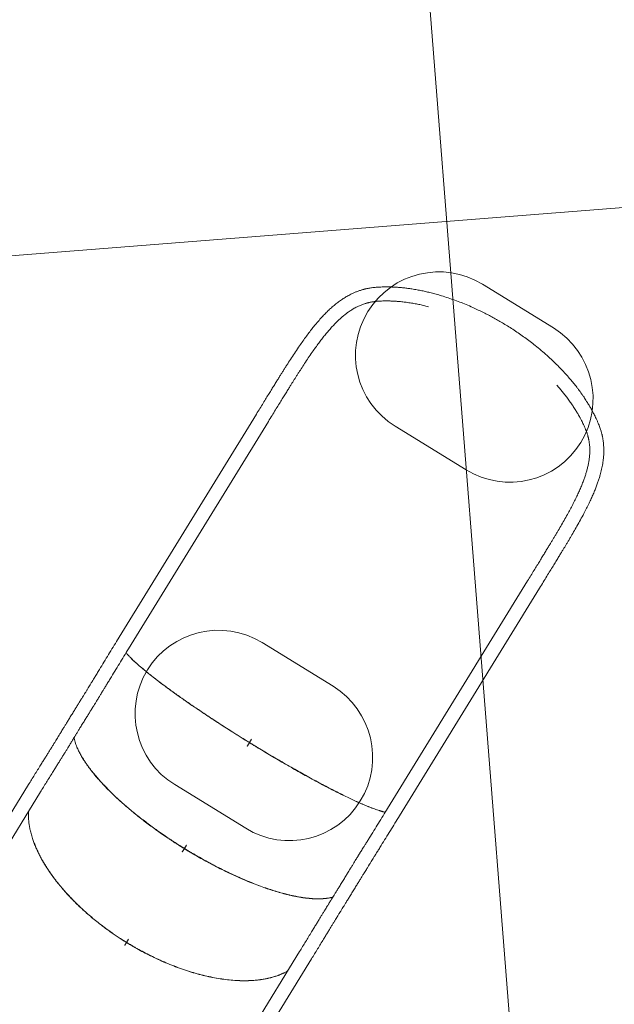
# Model space of a CAD drawing. Extents: x 5459245 to 5462690, y 5971016 to 5972523.
# Tile 77 of 198: x 5462444.49 to 5462445.92, y 5972218.79 to 5972221.14. Entities that reach past the tile are written whole.
import ezdxf

# ---------------------------------------------------------------- set-up
doc = ezdxf.new("R2010")
doc.units = 0
doc.layers.add('A_MAŁA ARCHITEKTURA', color=195, linetype='CONTINUOUS', lineweight=9)
doc.layers.add('ADT CCTV', color=102, linetype='CONTINUOUS')

# ---------------------------------------------------------------- blocks, each defined once
blk = doc.blocks.new('MEGA')
at = {"layer": 'A_MAŁA ARCHITEKTURA'}
for p, q in [((5462449.6057, 5972219.7169), (5462449.0592, 5972219.7169)), ((5462450.6463, 5972219.7169), (5462450.0075, 5972219.7169)), ((5462449.0592, 5972219.6833), (5462449.6057, 5972219.6833)), ((5462450.0075, 5972219.6833), (5462450.6463, 5972219.6833)), ((5462449.7891, 5972219.419), (5462449.7891, 5972219.2197)), ((5462450.1877, 5972219.2197), (5462450.1877, 5972219.419)), ((5462450.7954, 5972219.419), (5462450.7954, 5972219.2197)), ((5462451.194, 5972219.2197), (5462451.194, 5972219.419)), ((5462449.3996, 5972219.3195), (5462449.399, 5972219.3195)), ((5462449.3996, 5972219.3193), (5462449.399, 5972219.3193)), ((5462449.3996, 5972219.3195), (5462449.4073, 5972219.3195)), ((5462449.3996, 5972219.3193), (5462449.4073, 5972219.3193)), ((5462449.416, 5972219.3195), (5462449.4073, 5972219.3195)), ((5462449.416, 5972219.3193), (5462449.4073, 5972219.3193)), ((5462449.6625, 5972219.3195), (5462449.6618, 5972219.3195)), ((5462449.6625, 5972219.3193), (5462449.6618, 5972219.3193)), ((5462449.6625, 5972219.3195), (5462449.6712, 5972219.3195)), ((5462449.6625, 5972219.3193), (5462449.6712, 5972219.3193)), ((5462449.6805, 5972219.3195), (5462449.6712, 5972219.3195)), ((5462449.6805, 5972219.3193), (5462449.6712, 5972219.3193)), ((5462449.959, 5972219.3195), (5462449.9586, 5972219.3195)), ((5462449.959, 5972219.3193), (5462449.9586, 5972219.3193)), ((5462449.959, 5972219.3195), (5462449.9685, 5972219.3195)), ((5462449.959, 5972219.3193), (5462449.9685, 5972219.3193)), ((5462449.9781, 5972219.3195), (5462449.9685, 5972219.3195)), ((5462449.9781, 5972219.3193), (5462449.9685, 5972219.3193)), ((5462449.9728, 5972219.3193), (5462449.9728, 5972219.3195)), ((5462449.6057, 5972218.9555), (5462449.0592, 5972218.9555)), ((5462450.6463, 5972218.9555), (5462450.0075, 5972218.9555)), ((5462449.0592, 5972218.9219), (5462449.6057, 5972218.9219)), ((5462450.0075, 5972218.9219), (5462450.6463, 5972218.9219))]:
    blk.add_line(p, q, dxfattribs=at)
at = {"layer": 'A_MAŁA ARCHITEKTURA', "flags": 128}
for points in [[(5462449.4151, 5972219.3193), (5462449.4151, 5972219.3193), (5462449.4151, 5972219.3193), (5462449.4151, 5972219.3194), (5462449.4151, 5972219.3194), (5462449.4151, 5972219.3194), (5462449.4151, 5972219.3194), (5462449.4151, 5972219.3195), (5462449.4151, 5972219.3195)], [(5462449.416, 5972219.3193), (5462449.416, 5972219.3193), (5462449.416, 5972219.3193), (5462449.416, 5972219.3194), (5462449.416, 5972219.3194), (5462449.416, 5972219.3194), (5462449.416, 5972219.3194), (5462449.416, 5972219.3195), (5462449.416, 5972219.3195)], [(5462449.6802, 5972219.3193), (5462449.6802, 5972219.3193), (5462449.6802, 5972219.3193), (5462449.6802, 5972219.3194), (5462449.6802, 5972219.3194), (5462449.6802, 5972219.3194), (5462449.6802, 5972219.3194), (5462449.6802, 5972219.3195), (5462449.6802, 5972219.3195)], [(5462449.6805, 5972219.3193), (5462449.6805, 5972219.3193), (5462449.6805, 5972219.3193), (5462449.6805, 5972219.3194), (5462449.6805, 5972219.3194), (5462449.6805, 5972219.3194), (5462449.6805, 5972219.3194), (5462449.6805, 5972219.3195), (5462449.6805, 5972219.3195)], [(5462449.9729, 5972219.3195), (5462449.9729, 5972219.3194), (5462449.9729, 5972219.3193)], [(5462449.9781, 5972219.3195), (5462449.9781, 5972219.3195), (5462449.9781, 5972219.3194), (5462449.9781, 5972219.3194), (5462449.9781, 5972219.3194), (5462449.9781, 5972219.3194), (5462449.9781, 5972219.3193), (5462449.9781, 5972219.3193), (5462449.9781, 5972219.3193)], [(5462449.9781, 5972219.3195), (5462449.9781, 5972219.3195), (5462449.9781, 5972219.3194), (5462449.9781, 5972219.3194), (5462449.9781, 5972219.3194), (5462449.9781, 5972219.3194), (5462449.9781, 5972219.3193), (5462449.9781, 5972219.3193), (5462449.9781, 5972219.3193)]]:
    blk.add_lwpolyline(points, dxfattribs=at)
at = {"layer": 'A_MAŁA ARCHITEKTURA'}
for centre, start, end in [((5462449.9884, 5972219.419), 0, 180), ((5462450.9947, 5972219.419), 0, 180), ((5462449.9884, 5972219.2197), 180, 0), ((5462450.9947, 5972219.2197), 180, 0)]:
    blk.add_arc(centre, 0.1993, start, end, dxfattribs=at)
for points, knots in [([(5462449.6608, 5972219.7167), (5462449.6516, 5972219.7167), (5462449.6333, 5972219.7168), (5462449.6149, 5972219.7169), (5462449.6057, 5972219.7169)], [0, 0, 0, 0, 0.500609, 1, 1, 1, 1]), ([(5462449.7879, 5972219.7166), (5462449.7849, 5972219.7166), (5462449.7792, 5972219.7166), (5462449.7712, 5972219.7165), (5462449.7641, 5972219.7165), (5462449.758, 5972219.7165), (5462449.7529, 5972219.7165), (5462449.7487, 5972219.7164), (5462449.7454, 5972219.7164), (5462449.7429, 5972219.7164), (5462449.7406, 5972219.7164), (5462449.738, 5972219.7164), (5462449.7343, 5972219.7164), (5462449.7292, 5972219.7164), (5462449.7226, 5972219.7164), (5462449.7148, 5972219.7164), (5462449.7066, 5972219.7164), (5462449.6982, 5972219.7165), (5462449.6897, 5972219.7165), (5462449.6805, 5972219.7166), (5462449.6708, 5972219.7166), (5462449.6642, 5972219.7167), (5462449.6608, 5972219.7167)], [0, 0, 0, 0, 0.06628, 0.125659, 0.17819, 0.223912, 0.262857, 0.295047, 0.319224, 0.337418, 0.35264, 0.372193, 0.396402, 0.438787, 0.490556, 0.551716, 0.622292, 0.685557, 0.754901, 0.830376, 0.912049, 1, 1, 1, 1]), ([(5462449.9238, 5972219.7166), (5462449.92, 5972219.7166), (5462449.9129, 5972219.7166), (5462449.9029, 5972219.7165), (5462449.8942, 5972219.7165), (5462449.8868, 5972219.7165), (5462449.8808, 5972219.7165), (5462449.8761, 5972219.7164), (5462449.8725, 5972219.7164), (5462449.8693, 5972219.7164), (5462449.8654, 5972219.7164), (5462449.8602, 5972219.7164), (5462449.8536, 5972219.7164), (5462449.8456, 5972219.7164), (5462449.8371, 5972219.7164), (5462449.8282, 5972219.7164), (5462449.8191, 5972219.7165), (5462449.8093, 5972219.7165), (5462449.7986, 5972219.7165), (5462449.7913, 5972219.7166), (5462449.7875, 5972219.7166)], [0, 0, 0, 0, 0.08164, 0.153848, 0.216632, 0.269982, 0.313822, 0.347624, 0.372283, 0.391757, 0.41797, 0.456904, 0.505528, 0.563812, 0.631742, 0.693021, 0.760463, 0.834087, 0.91392, 1, 1, 1, 1]), ([(5462450.0075, 5972219.7169), (5462449.9936, 5972219.7169), (5462449.9657, 5972219.7168), (5462449.9378, 5972219.7167), (5462449.9238, 5972219.7166)], [0, 0, 0, 0, 0.499545, 1, 1, 1, 1]), ([(5462451.0548, 5972219.6315), (5462451.0536, 5972219.6331), (5462451.0514, 5972219.6361), (5462451.0481, 5972219.6403), (5462451.0451, 5972219.6438), (5462451.0424, 5972219.6467), (5462451.0402, 5972219.6491), (5462451.0383, 5972219.651), (5462451.037, 5972219.6523), (5462451.0359, 5972219.6533), (5462451.0351, 5972219.6542), (5462451.0342, 5972219.655), (5462451.0328, 5972219.6563), (5462451.0309, 5972219.658), (5462451.0283, 5972219.6603), (5462451.0246, 5972219.6634), (5462451.0198, 5972219.6671), (5462451.0143, 5972219.671), (5462451.009, 5972219.6745), (5462451.0039, 5972219.6775), (5462450.9992, 5972219.6801), (5462450.9947, 5972219.6825), (5462450.9902, 5972219.6847), (5462450.9839, 5972219.6876), (5462450.9754, 5972219.6911), (5462450.9649, 5972219.6949), (5462450.9542, 5972219.6982), (5462450.9432, 5972219.7012), (5462450.9315, 5972219.7038), (5462450.9188, 5972219.7063), (5462450.906, 5972219.7084), (5462450.8932, 5972219.7101), (5462450.8806, 5972219.7115), (5462450.8673, 5972219.7127), (5462450.8535, 5972219.7137), (5462450.8382, 5972219.7146), (5462450.8219, 5972219.7153), (5462450.8048, 5972219.7158), (5462450.7907, 5972219.7162), (5462450.7796, 5972219.7164), (5462450.7713, 5972219.7165), (5462450.7633, 5972219.7166), (5462450.7553, 5972219.7166), (5462450.7467, 5972219.7167), (5462450.7372, 5972219.7168), (5462450.7268, 5972219.7168), (5462450.7156, 5972219.7168), (5462450.7037, 5972219.7169), (5462450.6908, 5972219.7169), (5462450.6769, 5972219.7169), (5462450.6619, 5972219.7169), (5462450.6516, 5972219.7169), (5462450.6463, 5972219.7169)], [0, 0, 0, 0, 0.016296, 0.030792, 0.043481, 0.054357, 0.063412, 0.070791, 0.076244, 0.079764, 0.0826, 0.086089, 0.090235, 0.09808, 0.107559, 0.118681, 0.139056, 0.15781, 0.174863, 0.191292, 0.206095, 0.219335, 0.232434, 0.246735, 0.276177, 0.305902, 0.334852, 0.363097, 0.392605, 0.424288, 0.458022, 0.485909, 0.515081, 0.545561, 0.577083, 0.607731, 0.646048, 0.68235, 0.716556, 0.734237, 0.751225, 0.767527, 0.783205, 0.800171, 0.819416, 0.840932, 0.862646, 0.886264, 0.911791, 0.939241, 0.968633, 1, 1, 1, 1]), ([(5462449.407, 5972219.3195), (5462449.407, 5972219.3216), (5462449.407, 5972219.3255), (5462449.4071, 5972219.3313), (5462449.4072, 5972219.337), (5462449.4074, 5972219.3428), (5462449.4076, 5972219.3486), (5462449.4079, 5972219.3545), (5462449.4082, 5972219.3603), (5462449.4088, 5972219.3702), (5462449.4099, 5972219.3842), (5462449.4117, 5972219.4015), (5462449.4138, 5972219.418), (5462449.4162, 5972219.4337), (5462449.419, 5972219.4493), (5462449.4222, 5972219.4646), (5462449.4256, 5972219.4797), (5462449.4295, 5972219.4946), (5462449.4337, 5972219.5092), (5462449.4383, 5972219.5235), (5462449.4426, 5972219.5357), (5462449.4465, 5972219.546), (5462449.45, 5972219.5546), (5462449.4536, 5972219.563), (5462449.4574, 5972219.5713), (5462449.4613, 5972219.5795), (5462449.4656, 5972219.588), (5462449.4704, 5972219.5969), (5462449.4758, 5972219.606), (5462449.4813, 5972219.6148), (5462449.4872, 5972219.6234), (5462449.4931, 5972219.6315), (5462449.4998, 5972219.6399), (5462449.5072, 5972219.6484), (5462449.5135, 5972219.6549), (5462449.5179, 5972219.6591), (5462449.5202, 5972219.6612), (5462449.5226, 5972219.6633), (5462449.525, 5972219.6654), (5462449.5274, 5972219.6674), (5462449.5305, 5972219.6699), (5462449.5345, 5972219.6729), (5462449.5393, 5972219.6763), (5462449.5443, 5972219.6795), (5462449.5481, 5972219.6819), (5462449.5503, 5972219.683), (5462449.5508, 5972219.6833)], [0, 0, 0, 0, 0.012934, 0.023908, 0.035823, 0.047731, 0.059663, 0.071599, 0.083519, 0.095436, 0.132938, 0.170313, 0.203621, 0.237072, 0.270667, 0.304408, 0.338037, 0.371933, 0.406098, 0.440531, 0.474435, 0.496385, 0.518514, 0.540821, 0.563307, 0.585972, 0.608816, 0.636297, 0.664204, 0.692539, 0.721302, 0.750493, 0.778296, 0.814612, 0.852066, 0.862064, 0.872141, 0.882295, 0.892528, 0.902839, 0.913228, 0.932555, 0.952528, 0.973146, 0.994409, 1, 1, 1, 1]), ([(5462449.4073, 5972219.3195), (5462449.4073, 5972219.3216), (5462449.4073, 5972219.3255), (5462449.4074, 5972219.3313), (5462449.4075, 5972219.337), (5462449.4077, 5972219.3428), (5462449.4079, 5972219.3486), (5462449.4082, 5972219.3545), (5462449.4085, 5972219.3603), (5462449.4091, 5972219.3702), (5462449.4102, 5972219.3842), (5462449.412, 5972219.4015), (5462449.4141, 5972219.418), (5462449.4165, 5972219.4337), (5462449.4193, 5972219.4493), (5462449.4224, 5972219.4646), (5462449.4259, 5972219.4797), (5462449.4298, 5972219.4946), (5462449.434, 5972219.5092), (5462449.4385, 5972219.5235), (5462449.4428, 5972219.5357), (5462449.4467, 5972219.546), (5462449.4502, 5972219.5546), (5462449.4538, 5972219.563), (5462449.4576, 5972219.5713), (5462449.4615, 5972219.5795), (5462449.4658, 5972219.588), (5462449.4706, 5972219.5969), (5462449.476, 5972219.606), (5462449.4815, 5972219.6148), (5462449.4874, 5972219.6234), (5462449.4933, 5972219.6315), (5462449.4999, 5972219.6399), (5462449.5074, 5972219.6484), (5462449.5136, 5972219.6549), (5462449.518, 5972219.6591), (5462449.5203, 5972219.6612), (5462449.5227, 5972219.6633), (5462449.5251, 5972219.6654), (5462449.5275, 5972219.6674), (5462449.5306, 5972219.6699), (5462449.5346, 5972219.6729), (5462449.5394, 5972219.6763), (5462449.5443, 5972219.6795), (5462449.5482, 5972219.6819), (5462449.5504, 5972219.683), (5462449.5509, 5972219.6833)], [0, 0, 0, 0, 0.0129341, 0.023908, 0.0358229, 0.0477309, 0.0596635, 0.0715989, 0.0835193, 0.0954359, 0.1329376, 0.1703134, 0.2036207, 0.2370719, 0.2706674, 0.3044078, 0.3380366, 0.3719332, 0.4060978, 0.4405309, 0.4744347, 0.4963849, 0.5185136, 0.5408211, 0.5633073, 0.5859724, 0.6088165, 0.6362966, 0.6642042, 0.6925394, 0.7213022, 0.7504929, 0.7782964, 0.8146119, 0.8520657, 0.8620641, 0.8721407, 0.8822953, 0.8925281, 0.902839, 0.9132281, 0.9325553, 0.9525279, 0.9731458, 0.9944091, 1, 1, 1, 1]), ([(5462449.6057, 5972219.6833), (5462449.6149, 5972219.6833), (5462449.6332, 5972219.6833), (5462449.6514, 5972219.6832), (5462449.6606, 5972219.6831)], [0, 0, 0, 0, 0.499391, 1, 1, 1, 1]), ([(5462449.6606, 5972219.6831), (5462449.664, 5972219.6831), (5462449.6706, 5972219.683), (5462449.6804, 5972219.683), (5462449.6895, 5972219.6829), (5462449.6981, 5972219.6829), (5462449.7065, 5972219.6829), (5462449.7147, 5972219.6828), (5462449.7225, 5972219.6828), (5462449.7292, 5972219.6828), (5462449.7344, 5972219.6828), (5462449.7382, 5972219.6828), (5462449.7409, 5972219.6828), (5462449.7434, 5972219.6828), (5462449.7462, 5972219.6829), (5462449.7498, 5972219.6829), (5462449.7543, 5972219.6829), (5462449.7594, 5972219.6829), (5462449.7654, 5972219.6829), (5462449.7722, 5972219.6829), (5462449.7797, 5972219.683), (5462449.785, 5972219.683), (5462449.7877, 5972219.683)], [0, 0, 0, 0, 0.088013, 0.169815, 0.245471, 0.31502, 0.378489, 0.449311, 0.5107, 0.562662, 0.605198, 0.630812, 0.651169, 0.667256, 0.687973, 0.715442, 0.749674, 0.788152, 0.832663, 0.883227, 0.93987, 1, 1, 1, 1]), ([(5462449.6706, 5972219.3195), (5462449.6706, 5972219.3218), (5462449.6706, 5972219.3261), (5462449.6707, 5972219.3327), (5462449.6708, 5972219.3391), (5462449.6709, 5972219.3456), (5462449.6711, 5972219.3521), (5462449.6713, 5972219.3586), (5462449.6716, 5972219.3689), (5462449.6723, 5972219.3829), (5462449.6734, 5972219.3999), (5462449.6746, 5972219.416), (5462449.676, 5972219.4314), (5462449.6777, 5972219.4467), (5462449.6795, 5972219.4618), (5462449.6816, 5972219.4766), (5462449.6838, 5972219.4912), (5462449.6863, 5972219.5056), (5462449.689, 5972219.5197), (5462449.6915, 5972219.5317), (5462449.6938, 5972219.5419), (5462449.6958, 5972219.5503), (5462449.698, 5972219.5587), (5462449.7002, 5972219.5669), (5462449.7025, 5972219.575), (5462449.705, 5972219.5834), (5462449.7079, 5972219.5922), (5462449.711, 5972219.6013), (5462449.7143, 5972219.6101), (5462449.7177, 5972219.6187), (5462449.7212, 5972219.6269), (5462449.7244, 5972219.6337), (5462449.7271, 5972219.6393), (5462449.7296, 5972219.644), (5462449.7321, 5972219.6486), (5462449.7347, 5972219.653), (5462449.7373, 5972219.6573), (5462449.74, 5972219.6614), (5462449.7431, 5972219.6659), (5462449.7467, 5972219.6706), (5462449.7507, 5972219.6754), (5462449.7546, 5972219.6796), (5462449.7571, 5972219.6819), (5462449.7582, 5972219.6829)], [0, 0, 0, 0, 0.014041, 0.026776, 0.040088, 0.053451, 0.066813, 0.080165, 0.093508, 0.130252, 0.166875, 0.199511, 0.232287, 0.265202, 0.298258, 0.331228, 0.364448, 0.39792, 0.431643, 0.464873, 0.486398, 0.508089, 0.529947, 0.551971, 0.574162, 0.59652, 0.623488, 0.650856, 0.678622, 0.706789, 0.735354, 0.762649, 0.780717, 0.799055, 0.817663, 0.83654, 0.855688, 0.875105, 0.894792, 0.921912, 0.949889, 0.977864, 1, 1, 1, 1]), ([(5462449.6712, 5972219.3195), (5462449.6712, 5972219.3218), (5462449.6712, 5972219.3261), (5462449.6712, 5972219.3327), (5462449.6713, 5972219.3391), (5462449.6714, 5972219.3456), (5462449.6716, 5972219.3521), (5462449.6718, 5972219.3586), (5462449.6722, 5972219.3689), (5462449.6728, 5972219.3829), (5462449.6739, 5972219.3999), (5462449.6751, 5972219.416), (5462449.6765, 5972219.4314), (5462449.6782, 5972219.4467), (5462449.68, 5972219.4618), (5462449.682, 5972219.4766), (5462449.6843, 5972219.4912), (5462449.6868, 5972219.5056), (5462449.6894, 5972219.5197), (5462449.6919, 5972219.5317), (5462449.6942, 5972219.5419), (5462449.6963, 5972219.5503), (5462449.6984, 5972219.5587), (5462449.7006, 5972219.5669), (5462449.7029, 5972219.575), (5462449.7054, 5972219.5834), (5462449.7082, 5972219.5922), (5462449.7113, 5972219.6013), (5462449.7146, 5972219.6101), (5462449.718, 5972219.6187), (5462449.7215, 5972219.6269), (5462449.7247, 5972219.6337), (5462449.7274, 5972219.6393), (5462449.7298, 5972219.644), (5462449.7323, 5972219.6486), (5462449.7349, 5972219.653), (5462449.7375, 5972219.6573), (5462449.7402, 5972219.6614), (5462449.7434, 5972219.6659), (5462449.7469, 5972219.6706), (5462449.7509, 5972219.6754), (5462449.7547, 5972219.6796), (5462449.7572, 5972219.6819), (5462449.7583, 5972219.6829)], [0, 0, 0, 0, 0.0140405, 0.0267759, 0.0400878, 0.0534508, 0.0668131, 0.0801643, 0.0935079, 0.1302517, 0.1668741, 0.1995107, 0.2322859, 0.2652009, 0.2982567, 0.331227, 0.3644472, 0.3979182, 0.431641, 0.4648711, 0.4863962, 0.5080874, 0.529945, 0.5519691, 0.57416, 0.5965178, 0.6234862, 0.6508536, 0.6786201, 0.7067861, 0.7353519, 0.7626459, 0.7807141, 0.7990521, 0.8176598, 0.8365373, 0.8556847, 0.875102, 0.8947893, 0.9219092, 0.9498854, 0.9778606, 1, 1, 1, 1]), ([(5462449.7877, 5972219.683), (5462449.7914, 5972219.683), (5462449.7986, 5972219.683), (5462449.8091, 5972219.6829), (5462449.819, 5972219.6829), (5462449.8281, 5972219.6828), (5462449.8371, 5972219.6828), (5462449.8456, 5972219.6828), (5462449.8536, 5972219.6828), (5462449.8603, 5972219.6828), (5462449.8653, 5972219.6828), (5462449.869, 5972219.6828), (5462449.8716, 5972219.6828), (5462449.8744, 5972219.6828), (5462449.8778, 5972219.6829), (5462449.8821, 5972219.6829), (5462449.8877, 5972219.6829), (5462449.8948, 5972219.6829), (5462449.9034, 5972219.683), (5462449.9133, 5972219.683), (5462449.9203, 5972219.683), (5462449.924, 5972219.6831)], [0, 0, 0, 0, 0.083473, 0.163472, 0.237296, 0.304954, 0.366441, 0.434614, 0.493117, 0.541928, 0.581012, 0.603829, 0.621192, 0.639227, 0.663862, 0.69511, 0.732982, 0.786111, 0.84834, 0.919638, 1, 1, 1, 1]), ([(5462449.924, 5972219.6831), (5462449.9379, 5972219.6831), (5462449.9658, 5972219.6833), (5462449.9936, 5972219.6833), (5462450.0075, 5972219.6833)], [0, 0, 0, 0, 0.500455, 1, 1, 1, 1]), ([(5462449.9681, 5972219.3195), (5462449.9681, 5972219.3216), (5462449.9682, 5972219.3255), (5462449.9682, 5972219.3313), (5462449.9682, 5972219.337), (5462449.9682, 5972219.3428), (5462449.9683, 5972219.3486), (5462449.9683, 5972219.3545), (5462449.9684, 5972219.3603), (5462449.9685, 5972219.3702), (5462449.9687, 5972219.3842), (5462449.9691, 5972219.4015), (5462449.9695, 5972219.418), (5462449.97, 5972219.4337), (5462449.9705, 5972219.4493), (5462449.9711, 5972219.4646), (5462449.9718, 5972219.4797), (5462449.9726, 5972219.4946), (5462449.9734, 5972219.5092), (5462449.9743, 5972219.5235), (5462449.9752, 5972219.5357), (5462449.976, 5972219.546), (5462449.9767, 5972219.5545), (5462449.9774, 5972219.563), (5462449.9781, 5972219.5713), (5462449.9789, 5972219.5795), (5462449.9798, 5972219.588), (5462449.9807, 5972219.5968), (5462449.9818, 5972219.6059), (5462449.9829, 5972219.6148), (5462449.984, 5972219.6234), (5462449.9852, 5972219.6315), (5462449.9865, 5972219.6399), (5462449.988, 5972219.6484), (5462449.9892, 5972219.6549), (5462449.9901, 5972219.6591), (5462449.9906, 5972219.6612), (5462449.991, 5972219.6633), (5462449.9915, 5972219.6654), (5462449.992, 5972219.6674), (5462449.9926, 5972219.6699), (5462449.9934, 5972219.6729), (5462449.9943, 5972219.6763), (5462449.9953, 5972219.6795), (5462449.9961, 5972219.6819), (5462449.9965, 5972219.683), (5462449.9966, 5972219.6833)], [0, 0, 0, 0, 0.012934, 0.02391, 0.035825, 0.047733, 0.059666, 0.071602, 0.083526, 0.095445, 0.132949, 0.17032, 0.203627, 0.23708, 0.270678, 0.304422, 0.338054, 0.371953, 0.406119, 0.440552, 0.474458, 0.49641, 0.51854, 0.540849, 0.563336, 0.586001, 0.608845, 0.636328, 0.664237, 0.692574, 0.721337, 0.750528, 0.778333, 0.814651, 0.852107, 0.862106, 0.872182, 0.882337, 0.89257, 0.902881, 0.91327, 0.932599, 0.952573, 0.973192, 0.994456, 1, 1, 1, 1]), ([(5462449.9685, 5972219.3195), (5462449.9685, 5972219.3216), (5462449.9685, 5972219.3255), (5462449.9685, 5972219.3313), (5462449.9685, 5972219.337), (5462449.9685, 5972219.3428), (5462449.9686, 5972219.3486), (5462449.9686, 5972219.3545), (5462449.9687, 5972219.3603), (5462449.9688, 5972219.3702), (5462449.969, 5972219.3842), (5462449.9694, 5972219.4015), (5462449.9698, 5972219.418), (5462449.9703, 5972219.4337), (5462449.9708, 5972219.4493), (5462449.9714, 5972219.4646), (5462449.9721, 5972219.4797), (5462449.9729, 5972219.4946), (5462449.9737, 5972219.5092), (5462449.9746, 5972219.5235), (5462449.9754, 5972219.5357), (5462449.9762, 5972219.546), (5462449.9769, 5972219.5545), (5462449.9776, 5972219.563), (5462449.9783, 5972219.5713), (5462449.9791, 5972219.5795), (5462449.98, 5972219.588), (5462449.9809, 5972219.5968), (5462449.982, 5972219.6059), (5462449.9831, 5972219.6148), (5462449.9842, 5972219.6234), (5462449.9854, 5972219.6315), (5462449.9867, 5972219.6399), (5462449.9881, 5972219.6484), (5462449.9894, 5972219.6549), (5462449.9902, 5972219.6591), (5462449.9907, 5972219.6612), (5462449.9912, 5972219.6633), (5462449.9916, 5972219.6654), (5462449.9921, 5972219.6674), (5462449.9927, 5972219.6699), (5462449.9935, 5972219.6729), (5462449.9944, 5972219.6763), (5462449.9954, 5972219.6795), (5462449.9962, 5972219.6819), (5462449.9966, 5972219.683), (5462449.9967, 5972219.6833)], [0, 0, 0, 0, 0.0129343, 0.0239096, 0.0358248, 0.0477331, 0.0596662, 0.0716022, 0.0835255, 0.0954453, 0.1329487, 0.1703199, 0.2036271, 0.2370796, 0.2706776, 0.3044216, 0.3380535, 0.3719523, 0.4061183, 0.4405518, 0.4744574, 0.4964094, 0.5185397, 0.5408482, 0.5633351, 0.5860004, 0.6088441, 0.636327, 0.6642367, 0.6925733, 0.7213369, 0.7505275, 0.7783325, 0.8146506, 0.8521062, 0.8621049, 0.8721816, 0.8823364, 0.8925693, 0.9028802, 0.9132692, 0.9325979, 0.9525718, 0.9731908, 0.9944551, 1, 1, 1, 1]), ([(5462450.6463, 5972219.6833), (5462450.6518, 5972219.6833), (5462450.6626, 5972219.6833), (5462450.6782, 5972219.6833), (5462450.6927, 5972219.6833), (5462450.706, 5972219.6833), (5462450.7182, 5972219.6832), (5462450.7293, 5972219.6832), (5462450.7391, 5972219.6832), (5462450.7476, 5972219.6831), (5462450.7551, 5972219.6831), (5462450.7621, 5972219.683), (5462450.7691, 5972219.6829), (5462450.7763, 5972219.6828), (5462450.7861, 5972219.6827), (5462450.7987, 5972219.6824), (5462450.814, 5972219.682), (5462450.83, 5972219.6814), (5462450.8451, 5972219.6806), (5462450.8591, 5972219.6796), (5462450.8716, 5972219.6786), (5462450.8835, 5972219.6774), (5462450.8951, 5972219.676), (5462450.9062, 5972219.6743), (5462450.917, 5972219.6725), (5462450.9268, 5972219.6705), (5462450.9359, 5972219.6684), (5462450.9444, 5972219.6661), (5462450.9528, 5972219.6635), (5462450.961, 5972219.6607), (5462450.968, 5972219.6579), (5462450.9737, 5972219.6554), (5462450.978, 5972219.6533), (5462450.9822, 5972219.6512), (5462450.9865, 5972219.6488), (5462450.9912, 5972219.6459), (5462450.9956, 5972219.6431), (5462450.9994, 5972219.6403), (5462451.0028, 5972219.6378), (5462451.0059, 5972219.6352), (5462451.0086, 5972219.6329), (5462451.0105, 5972219.6312), (5462451.0116, 5972219.6301), (5462451.0123, 5972219.6294), (5462451.0131, 5972219.6287), (5462451.0141, 5972219.6277), (5462451.0155, 5972219.6263), (5462451.0173, 5972219.6244), (5462451.0194, 5972219.622), (5462451.0219, 5972219.6192), (5462451.0247, 5972219.6158), (5462451.0265, 5972219.6132), (5462451.0275, 5972219.6119)], [0, 0, 0, 0, 0.034342, 0.066426, 0.096283, 0.123932, 0.149389, 0.172659, 0.193746, 0.211157, 0.226729, 0.241162, 0.256089, 0.271585, 0.287654, 0.319915, 0.354089, 0.39, 0.427625, 0.45839, 0.488776, 0.517831, 0.545583, 0.575579, 0.603975, 0.630769, 0.655863, 0.68016, 0.705078, 0.730634, 0.75661, 0.772686, 0.787346, 0.801269, 0.816905, 0.834531, 0.854483, 0.8676, 0.881539, 0.895785, 0.907736, 0.917029, 0.920686, 0.923687, 0.926607, 0.931319, 0.937965, 0.946537, 0.957029, 0.969437, 0.983759, 1, 1, 1, 1]), ([(5462451.0548, 5972219.0072), (5462451.0562, 5972219.0093), (5462451.0589, 5972219.0131), (5462451.0627, 5972219.0187), (5462451.066, 5972219.0239), (5462451.0689, 5972219.0285), (5462451.0713, 5972219.0325), (5462451.0731, 5972219.0357), (5462451.0745, 5972219.038), (5462451.0754, 5972219.0397), (5462451.0762, 5972219.041), (5462451.0771, 5972219.0426), (5462451.0783, 5972219.0449), (5462451.0801, 5972219.0483), (5462451.0823, 5972219.0525), (5462451.0848, 5972219.0574), (5462451.0873, 5972219.0626), (5462451.0898, 5972219.0679), (5462451.0924, 5972219.0735), (5462451.095, 5972219.0794), (5462451.0976, 5972219.0857), (5462451.1, 5972219.0917), (5462451.103, 5972219.0994), (5462451.1066, 5972219.1092), (5462451.1107, 5972219.1214), (5462451.1147, 5972219.1342), (5462451.1187, 5972219.1484), (5462451.1226, 5972219.1638), (5462451.1264, 5972219.1806), (5462451.1298, 5972219.1981), (5462451.1328, 5972219.2162), (5462451.1352, 5972219.2336), (5462451.137, 5972219.2501), (5462451.1384, 5972219.2657), (5462451.1394, 5972219.2813), (5462451.1401, 5972219.2968), (5462451.1404, 5972219.3119), (5462451.1404, 5972219.3264), (5462451.1402, 5972219.34), (5462451.1396, 5972219.353), (5462451.1389, 5972219.3657), (5462451.138, 5972219.3785), (5462451.1367, 5972219.3919), (5462451.135, 5972219.4067), (5462451.1328, 5972219.4225), (5462451.1301, 5972219.439), (5462451.127, 5972219.4554), (5462451.1234, 5972219.4717), (5462451.1196, 5972219.4869), (5462451.1158, 5972219.5007), (5462451.1122, 5972219.5127), (5462451.1085, 5972219.5238), (5462451.1047, 5972219.5346), (5462451.1006, 5972219.5457), (5462451.0969, 5972219.5547), (5462451.094, 5972219.5614), (5462451.092, 5972219.566), (5462451.0899, 5972219.5706), (5462451.0878, 5972219.5752), (5462451.0855, 5972219.5799), (5462451.0833, 5972219.5843), (5462451.0813, 5972219.5882), (5462451.0795, 5972219.5915), (5462451.0781, 5972219.5943), (5462451.077, 5972219.5962), (5462451.0762, 5972219.5977), (5462451.0754, 5972219.599), (5462451.0745, 5972219.6007), (5462451.0731, 5972219.6031), (5462451.0713, 5972219.6062), (5462451.0689, 5972219.6103), (5462451.066, 5972219.6149), (5462451.0627, 5972219.62), (5462451.0589, 5972219.6257), (5462451.0562, 5972219.6295), (5462451.0548, 5972219.6315)], [0, 0, 0, 0, 0.014174, 0.026939, 0.038278, 0.048174, 0.056616, 0.063593, 0.067861, 0.071298, 0.073904, 0.07582, 0.081028, 0.087707, 0.095862, 0.105501, 0.115819, 0.125615, 0.134875, 0.146724, 0.157544, 0.167716, 0.178094, 0.197218, 0.217102, 0.237698, 0.25882, 0.28304, 0.307875, 0.333319, 0.359167, 0.384919, 0.40628, 0.427547, 0.448721, 0.469802, 0.49028, 0.509723, 0.528123, 0.545483, 0.562153, 0.579605, 0.598007, 0.617299, 0.640698, 0.6641, 0.687608, 0.711652, 0.736274, 0.756553, 0.775494, 0.793088, 0.810708, 0.829439, 0.849409, 0.85733, 0.865494, 0.873899, 0.882543, 0.891422, 0.900126, 0.907764, 0.914312, 0.919773, 0.924152, 0.92607, 0.928679, 0.932121, 0.936392, 0.943374, 0.951819, 0.961718, 0.973059, 0.985826, 1, 1, 1, 1]), ([(5462451.0275, 5972219.6119), (5462451.0288, 5972219.6101), (5462451.0313, 5972219.6066), (5462451.0347, 5972219.6015), (5462451.0377, 5972219.5969), (5462451.0402, 5972219.5927), (5462451.0424, 5972219.5891), (5462451.0441, 5972219.5862), (5462451.0453, 5972219.5841), (5462451.0462, 5972219.5825), (5462451.0468, 5972219.5813), (5462451.0477, 5972219.5799), (5462451.0488, 5972219.5778), (5462451.0505, 5972219.5746), (5462451.0525, 5972219.5708), (5462451.0548, 5972219.5663), (5462451.0571, 5972219.5615), (5462451.0594, 5972219.5566), (5462451.0618, 5972219.5514), (5462451.0642, 5972219.5459), (5462451.0666, 5972219.5402), (5462451.0688, 5972219.5346), (5462451.0716, 5972219.5274), (5462451.0749, 5972219.5182), (5462451.0782, 5972219.5087), (5462451.08, 5972219.5027), (5462451.0807, 5972219.5006)], [0, 0, 0, 0, 0.06207, 0.117992, 0.16767, 0.211028, 0.248004, 0.278552, 0.297222, 0.312243, 0.323606, 0.332002, 0.35498, 0.384464, 0.42048, 0.46306, 0.508397, 0.551397, 0.59202, 0.643968, 0.691354, 0.73603, 0.78165, 0.865686, 0.953008, 1, 1, 1, 1]), ([(5462449.3996, 5972219.3195), (5462449.3996, 5972219.3195), (5462449.3995, 5972219.3196), (5462449.3994, 5972219.3197), (5462449.3993, 5972219.3198), (5462449.3992, 5972219.3198), (5462449.3991, 5972219.3197), (5462449.399, 5972219.3196), (5462449.399, 5972219.3195), (5462449.3989, 5972219.3194), (5462449.399, 5972219.3192), (5462449.399, 5972219.3191), (5462449.3991, 5972219.319), (5462449.3992, 5972219.319), (5462449.3993, 5972219.319), (5462449.3994, 5972219.319), (5462449.3995, 5972219.3191), (5462449.3996, 5972219.3192), (5462449.3996, 5972219.3193)], [0, 0, 0, 0, 0.062399, 0.12493, 0.187481, 0.250061, 0.312625, 0.375138, 0.43759, 0.499999, 0.562409, 0.62486, 0.687374, 0.749938, 0.812517, 0.875069, 0.937473, 1, 1, 1, 1]), ([(5462449.5508, 5972218.9555), (5462449.5502, 5972218.9558), (5462449.5476, 5972218.9572), (5462449.5442, 5972218.9592), (5462449.5407, 5972218.9615), (5462449.5384, 5972218.9631), (5462449.5362, 5972218.9646), (5462449.534, 5972218.9662), (5462449.5319, 5972218.9678), (5462449.5281, 5972218.9707), (5462449.5228, 5972218.9751), (5462449.5161, 5972218.9813), (5462449.5096, 5972218.9878), (5462449.5035, 5972218.9946), (5462449.4974, 5972219.0018), (5462449.4918, 5972219.009), (5462449.4867, 5972219.016), (5462449.4821, 5972219.0228), (5462449.4777, 5972219.0297), (5462449.4734, 5972219.0367), (5462449.4693, 5972219.0439), (5462449.4639, 5972219.0539), (5462449.4575, 5972219.0669), (5462449.4503, 5972219.0832), (5462449.4436, 5972219.1001), (5462449.4374, 5972219.1177), (5462449.4317, 5972219.136), (5462449.4266, 5972219.1549), (5462449.4221, 5972219.1741), (5462449.4182, 5972219.1937), (5462449.4148, 5972219.2136), (5462449.4121, 5972219.2337), (5462449.41, 5972219.2533), (5462449.4085, 5972219.2722), (5462449.4078, 5972219.2857), (5462449.4074, 5972219.2946), (5462449.4073, 5972219.2987), (5462449.4072, 5972219.3028), (5462449.4071, 5972219.3068), (5462449.4071, 5972219.3108), (5462449.407, 5972219.3149), (5462449.407, 5972219.3177), (5462449.407, 5972219.3193)], [0, 0, 0, 0, 0.007159, 0.031991, 0.041503, 0.050879, 0.060118, 0.06922, 0.078185, 0.087013, 0.11684, 0.146015, 0.174536, 0.202405, 0.229622, 0.258091, 0.280962, 0.303568, 0.325911, 0.347989, 0.369805, 0.391356, 0.435677, 0.47932, 0.522286, 0.56558, 0.609382, 0.652746, 0.695673, 0.73858, 0.781251, 0.823688, 0.866119, 0.903614, 0.941084, 0.9495, 0.957915, 0.966297, 0.974706, 0.982718, 0.9905, 1, 1, 1, 1]), ([(5462449.5509, 5972218.9555), (5462449.5503, 5972218.9558), (5462449.5477, 5972218.9571), (5462449.5443, 5972218.9592), (5462449.5408, 5972218.9615), (5462449.5386, 5972218.963), (5462449.5363, 5972218.9646), (5462449.5342, 5972218.9662), (5462449.532, 5972218.9678), (5462449.5283, 5972218.9707), (5462449.523, 5972218.9751), (5462449.5163, 5972218.9813), (5462449.5098, 5972218.9878), (5462449.5036, 5972218.9946), (5462449.4976, 5972219.0018), (5462449.492, 5972219.0089), (5462449.4869, 5972219.016), (5462449.4823, 5972219.0227), (5462449.4779, 5972219.0296), (5462449.4736, 5972219.0367), (5462449.4695, 5972219.0439), (5462449.4642, 5972219.0539), (5462449.4577, 5972219.0668), (5462449.4505, 5972219.0831), (5462449.4439, 5972219.1), (5462449.4377, 5972219.1177), (5462449.432, 5972219.136), (5462449.4269, 5972219.1548), (5462449.4224, 5972219.1741), (5462449.4185, 5972219.1937), (5462449.4151, 5972219.2135), (5462449.4124, 5972219.2337), (5462449.4103, 5972219.2533), (5462449.4088, 5972219.2722), (5462449.4081, 5972219.2857), (5462449.4077, 5972219.2946), (5462449.4076, 5972219.2987), (5462449.4075, 5972219.3028), (5462449.4074, 5972219.3068), (5462449.4074, 5972219.3108), (5462449.4073, 5972219.3149), (5462449.4073, 5972219.3177), (5462449.4073, 5972219.3193)], [0, 0, 0, 0, 0.006993, 0.031829, 0.041343, 0.05072, 0.05996, 0.069062, 0.078028, 0.086857, 0.11669, 0.14587, 0.174396, 0.20227, 0.22949, 0.257965, 0.280839, 0.303449, 0.325796, 0.347878, 0.369697, 0.391252, 0.435581, 0.479231, 0.522204, 0.565506, 0.609316, 0.652687, 0.695621, 0.738535, 0.781214, 0.823658, 0.866096, 0.903597, 0.941073, 0.949492, 0.957907, 0.966291, 0.974702, 0.982716, 0.990499, 1, 1, 1, 1]), ([(5462449.6625, 5972219.3195), (5462449.6625, 5972219.3195), (5462449.6625, 5972219.3196), (5462449.6624, 5972219.3197), (5462449.6622, 5972219.3198), (5462449.6621, 5972219.3198), (5462449.662, 5972219.3197), (5462449.6619, 5972219.3196), (5462449.6618, 5972219.3195), (5462449.6618, 5972219.3194), (5462449.6618, 5972219.3192), (5462449.6619, 5972219.3191), (5462449.662, 5972219.319), (5462449.6621, 5972219.319), (5462449.6622, 5972219.319), (5462449.6624, 5972219.319), (5462449.6625, 5972219.3191), (5462449.6625, 5972219.3192), (5462449.6625, 5972219.3193)], [0, 0, 0, 0, 0.062387, 0.124925, 0.18748, 0.250065, 0.312633, 0.375148, 0.437597, 0.499999, 0.562403, 0.624851, 0.687365, 0.749934, 0.812518, 0.875074, 0.937487, 1, 1, 1, 1]), ([(5462449.7582, 5972218.9559), (5462449.7572, 5972218.9567), (5462449.7553, 5972218.9585), (5462449.7522, 5972218.9617), (5462449.749, 5972218.9653), (5462449.7459, 5972218.9692), (5462449.7424, 5972218.9738), (5462449.7387, 5972218.9792), (5462449.7347, 5972218.9856), (5462449.7309, 5972218.9922), (5462449.7273, 5972218.9991), (5462449.7237, 5972219.0064), (5462449.7203, 5972219.014), (5462449.7169, 5972219.022), (5462449.7137, 5972219.0301), (5462449.7106, 5972219.0385), (5462449.7077, 5972219.0471), (5462449.7042, 5972219.0579), (5462449.7003, 5972219.0713), (5462449.696, 5972219.0874), (5462449.6921, 5972219.1041), (5462449.6885, 5972219.1215), (5462449.6851, 5972219.1395), (5462449.6821, 5972219.1581), (5462449.6795, 5972219.1769), (5462449.6772, 5972219.1962), (5462449.6752, 5972219.2157), (5462449.6736, 5972219.2354), (5462449.6724, 5972219.2546), (5462449.6715, 5972219.2732), (5462449.6711, 5972219.2866), (5462449.6709, 5972219.2958), (5462449.6708, 5972219.3004), (5462449.6707, 5972219.3052), (5462449.6707, 5972219.3097), (5462449.6706, 5972219.3144), (5462449.6706, 5972219.3176), (5462449.6706, 5972219.3193)], [0, 0, 0, 0, 0.018201, 0.0398, 0.062097, 0.083866, 0.105106, 0.134245, 0.162788, 0.190737, 0.218091, 0.244851, 0.272768, 0.299608, 0.326094, 0.352224, 0.377999, 0.403421, 0.446824, 0.489594, 0.531732, 0.574179, 0.617098, 0.659607, 0.701707, 0.74376, 0.785583, 0.827181, 0.868775, 0.905527, 0.942246, 0.951872, 0.961497, 0.971087, 0.980744, 0.989603, 1, 1, 1, 1]), ([(5462449.7583, 5972218.9559), (5462449.7574, 5972218.9567), (5462449.7554, 5972218.9585), (5462449.7524, 5972218.9617), (5462449.7492, 5972218.9653), (5462449.7461, 5972218.9692), (5462449.7426, 5972218.9738), (5462449.7389, 5972218.9792), (5462449.735, 5972218.9856), (5462449.7312, 5972218.9922), (5462449.7276, 5972218.9991), (5462449.724, 5972219.0064), (5462449.7206, 5972219.014), (5462449.7172, 5972219.022), (5462449.714, 5972219.0301), (5462449.711, 5972219.0385), (5462449.7081, 5972219.0471), (5462449.7046, 5972219.0579), (5462449.7007, 5972219.0713), (5462449.6965, 5972219.0874), (5462449.6925, 5972219.1041), (5462449.6889, 5972219.1215), (5462449.6856, 5972219.1395), (5462449.6826, 5972219.1581), (5462449.68, 5972219.1769), (5462449.6777, 5972219.1962), (5462449.6757, 5972219.2157), (5462449.6741, 5972219.2354), (5462449.6729, 5972219.2546), (5462449.672, 5972219.2732), (5462449.6716, 5972219.2866), (5462449.6714, 5972219.2958), (5462449.6713, 5972219.3004), (5462449.6712, 5972219.3052), (5462449.6712, 5972219.3097), (5462449.6712, 5972219.3144), (5462449.6712, 5972219.3176), (5462449.6712, 5972219.3193)], [0, 0, 0, 0, 0.018205, 0.0398033, 0.0621003, 0.0838692, 0.1051099, 0.1342483, 0.1627917, 0.1907404, 0.2180943, 0.2448538, 0.2727707, 0.2996111, 0.3260962, 0.3522264, 0.3780019, 0.4034229, 0.4468261, 0.4895959, 0.5317337, 0.5741804, 0.6170997, 0.6596083, 0.7017083, 0.7437608, 0.7855843, 0.8271813, 0.8687759, 0.9055272, 0.9422461, 0.9518717, 0.9614973, 0.9710872, 0.9807441, 0.9896034, 1, 1, 1, 1]), ([(5462449.959, 5972219.3195), (5462449.959, 5972219.3195), (5462449.959, 5972219.3196), (5462449.9589, 5972219.3197), (5462449.9587, 5972219.3198), (5462449.9586, 5972219.3198), (5462449.9584, 5972219.3197), (5462449.9583, 5972219.3196), (5462449.9583, 5972219.3195), (5462449.9582, 5972219.3194), (5462449.9583, 5972219.3192), (5462449.9583, 5972219.3191), (5462449.9584, 5972219.319), (5462449.9586, 5972219.319), (5462449.9587, 5972219.319), (5462449.9589, 5972219.319), (5462449.959, 5972219.3191), (5462449.959, 5972219.3192), (5462449.959, 5972219.3193)], [0, 0, 0, 0, 0.0624, 0.12493, 0.187482, 0.250061, 0.312624, 0.375137, 0.43759, 0.499999, 0.56241, 0.624861, 0.687374, 0.749938, 0.812517, 0.875069, 0.937471, 1, 1, 1, 1]), ([(5462449.9966, 5972218.9555), (5462449.9965, 5972218.9558), (5462449.996, 5972218.9572), (5462449.9953, 5972218.9592), (5462449.9946, 5972218.9615), (5462449.9942, 5972218.963), (5462449.9937, 5972218.9646), (5462449.9933, 5972218.9662), (5462449.9929, 5972218.9678), (5462449.9921, 5972218.9707), (5462449.9911, 5972218.9751), (5462449.9898, 5972218.9813), (5462449.9885, 5972218.9878), (5462449.9873, 5972218.9946), (5462449.9861, 5972219.0018), (5462449.985, 5972219.009), (5462449.9839, 5972219.016), (5462449.983, 5972219.0228), (5462449.9822, 5972219.0297), (5462449.9813, 5972219.0367), (5462449.9805, 5972219.0439), (5462449.9794, 5972219.0539), (5462449.9781, 5972219.0669), (5462449.9767, 5972219.0832), (5462449.9754, 5972219.1001), (5462449.9742, 5972219.1177), (5462449.973, 5972219.136), (5462449.972, 5972219.1549), (5462449.9711, 5972219.1741), (5462449.9704, 5972219.1937), (5462449.9697, 5972219.2136), (5462449.9691, 5972219.2337), (5462449.9687, 5972219.2533), (5462449.9684, 5972219.2722), (5462449.9683, 5972219.2857), (5462449.9682, 5972219.2946), (5462449.9682, 5972219.2987), (5462449.9682, 5972219.3028), (5462449.9682, 5972219.3068), (5462449.9682, 5972219.3108), (5462449.9682, 5972219.3149), (5462449.9681, 5972219.3177), (5462449.9681, 5972219.3193)], [0, 0, 0, 0, 0.006947, 0.031783, 0.041298, 0.050675, 0.059916, 0.069019, 0.077985, 0.086815, 0.116648, 0.145828, 0.174356, 0.202231, 0.229454, 0.257929, 0.280804, 0.303415, 0.325762, 0.347846, 0.369667, 0.391224, 0.435553, 0.479205, 0.522181, 0.565485, 0.609295, 0.652669, 0.695607, 0.738526, 0.781207, 0.823651, 0.866086, 0.903589, 0.941069, 0.949488, 0.957905, 0.966289, 0.9747, 0.982715, 0.990498, 1, 1, 1, 1]), ([(5462449.9967, 5972218.9555), (5462449.9966, 5972218.9558), (5462449.9961, 5972218.9572), (5462449.9954, 5972218.9593), (5462449.9947, 5972218.9615), (5462449.9943, 5972218.9631), (5462449.9938, 5972218.9646), (5462449.9934, 5972218.9662), (5462449.993, 5972218.9678), (5462449.9923, 5972218.9707), (5462449.9912, 5972218.9751), (5462449.9899, 5972218.9813), (5462449.9886, 5972218.9878), (5462449.9874, 5972218.9946), (5462449.9862, 5972219.0018), (5462449.9851, 5972219.009), (5462449.9841, 5972219.0161), (5462449.9832, 5972219.0228), (5462449.9823, 5972219.0297), (5462449.9815, 5972219.0368), (5462449.9807, 5972219.044), (5462449.9796, 5972219.0539), (5462449.9784, 5972219.0669), (5462449.977, 5972219.0832), (5462449.9756, 5972219.1001), (5462449.9744, 5972219.1177), (5462449.9733, 5972219.1361), (5462449.9723, 5972219.1549), (5462449.9714, 5972219.1741), (5462449.9707, 5972219.1937), (5462449.97, 5972219.2136), (5462449.9695, 5972219.2337), (5462449.969, 5972219.2533), (5462449.9687, 5972219.2722), (5462449.9686, 5972219.2858), (5462449.9685, 5972219.2946), (5462449.9685, 5972219.2987), (5462449.9685, 5972219.3028), (5462449.9685, 5972219.3068), (5462449.9685, 5972219.3108), (5462449.9685, 5972219.3149), (5462449.9685, 5972219.3177), (5462449.9685, 5972219.3193)], [0, 0, 0, 0, 0.0071137, 0.0319461, 0.0414593, 0.0508357, 0.0600751, 0.0691776, 0.0781432, 0.0869719, 0.1167992, 0.1459742, 0.174497, 0.2023677, 0.2295863, 0.2580567, 0.280927, 0.3035339, 0.3258775, 0.3479579, 0.369775, 0.3913289, 0.4356494, 0.4792939, 0.5222627, 0.5655594, 0.6093624, 0.6527288, 0.6956593, 0.7385709, 0.7812447, 0.8236816, 0.8661094, 0.9036058, 0.9410788, 0.9494963, 0.9579119, 0.9662946, 0.9747044, 0.9827175, 0.9904992, 1, 1, 1, 1]), ([(5462451.0816, 5972219.1412), (5462451.0811, 5972219.1395), (5462451.0796, 5972219.1343), (5462451.0768, 5972219.1259), (5462451.0732, 5972219.1157), (5462451.0693, 5972219.1054), (5462451.0659, 5972219.0969), (5462451.063, 5972219.0903), (5462451.0609, 5972219.0855), (5462451.0587, 5972219.0806), (5462451.0563, 5972219.0757), (5462451.054, 5972219.071), (5462451.0518, 5972219.0667), (5462451.05, 5972219.0632), (5462451.0486, 5972219.0605), (5462451.0476, 5972219.0588), (5462451.0468, 5972219.0574), (5462451.0462, 5972219.0562), (5462451.0453, 5972219.0547), (5462451.0441, 5972219.0525), (5462451.0424, 5972219.0497), (5462451.0402, 5972219.046), (5462451.0377, 5972219.0419), (5462451.0347, 5972219.0372), (5462451.0313, 5972219.0321), (5462451.0288, 5972219.0287), (5462451.0275, 5972219.0269)], [0, 0, 0, 0, 0.036361, 0.111863, 0.187302, 0.267663, 0.353394, 0.392353, 0.432679, 0.474359, 0.517383, 0.561146, 0.600073, 0.632825, 0.656441, 0.675367, 0.683574, 0.694669, 0.709345, 0.727591, 0.757454, 0.793609, 0.836008, 0.884593, 0.939288, 1, 1, 1, 1]), ([(5462451.0275, 5972219.0269), (5462451.0265, 5972219.0255), (5462451.0247, 5972219.023), (5462451.0219, 5972219.0196), (5462451.0194, 5972219.0167), (5462451.0173, 5972219.0144), (5462451.0156, 5972219.0126), (5462451.0143, 5972219.0112), (5462451.0134, 5972219.0103), (5462451.0125, 5972219.0095), (5462451.0114, 5972219.0085), (5462451.0099, 5972219.007), (5462451.0079, 5972219.0053), (5462451.0055, 5972219.0032), (5462451.0028, 5972219.001), (5462450.9995, 5972218.9984), (5462450.9957, 5972218.9958), (5462450.9917, 5972218.9931), (5462450.9878, 5972218.9908), (5462450.9841, 5972218.9886), (5462450.9805, 5972218.9867), (5462450.977, 5972218.985), (5462450.9732, 5972218.9831), (5462450.9678, 5972218.9808), (5462450.961, 5972218.9781), (5462450.9527, 5972218.9752), (5462450.9444, 5972218.9727), (5462450.936, 5972218.9704), (5462450.927, 5972218.9683), (5462450.9172, 5972218.9663), (5462450.9065, 5972218.9645), (5462450.8952, 5972218.9628), (5462450.8834, 5972218.9614), (5462450.8712, 5972218.9601), (5462450.8583, 5972218.9591), (5462450.8451, 5972218.9582), (5462450.8308, 5972218.9574), (5462450.8155, 5972218.9568), (5462450.7994, 5972218.9564), (5462450.7862, 5972218.9561), (5462450.7757, 5972218.9559), (5462450.7679, 5972218.9558), (5462450.7603, 5972218.9557), (5462450.7525, 5972218.9557), (5462450.744, 5972218.9556), (5462450.7345, 5972218.9556), (5462450.7242, 5972218.9555), (5462450.7133, 5972218.9555), (5462450.7017, 5972218.9555), (5462450.6892, 5972218.9555), (5462450.6757, 5972218.9555), (5462450.6613, 5972218.9555), (5462450.6514, 5972218.9555), (5462450.6463, 5972218.9555)], [0, 0, 0, 0, 0.0163, 0.030638, 0.04303, 0.053481, 0.061994, 0.067607, 0.071873, 0.074791, 0.079793, 0.086694, 0.09552, 0.10628, 0.11848, 0.130257, 0.147556, 0.163372, 0.177713, 0.191662, 0.204189, 0.216182, 0.229222, 0.243318, 0.269469, 0.295019, 0.319814, 0.343892, 0.368756, 0.39534, 0.423704, 0.453919, 0.482502, 0.512392, 0.543585, 0.574886, 0.605004, 0.642679, 0.678367, 0.712085, 0.729597, 0.746446, 0.762619, 0.778572, 0.796439, 0.816487, 0.838711, 0.860993, 0.885105, 0.911048, 0.938835, 0.968478, 1, 1, 1, 1]), ([(5462450.6463, 5972218.9219), (5462450.6521, 5972218.9219), (5462450.6633, 5972218.9219), (5462450.6794, 5972218.9219), (5462450.6944, 5972218.9219), (5462450.7081, 5972218.9219), (5462450.7206, 5972218.9219), (5462450.732, 5972218.922), (5462450.7419, 5972218.922), (5462450.7505, 5972218.9221), (5462450.7581, 5972218.9221), (5462450.7654, 5972218.9222), (5462450.7727, 5972218.9223), (5462450.7804, 5972218.9224), (5462450.7907, 5972218.9226), (5462450.804, 5972218.9229), (5462450.8202, 5972218.9234), (5462450.8371, 5972218.9241), (5462450.8531, 5972218.925), (5462450.868, 5972218.9261), (5462450.8811, 5972218.9274), (5462450.8936, 5972218.9287), (5462450.9053, 5972218.9303), (5462450.9163, 5972218.932), (5462450.9265, 5972218.9339), (5462450.936, 5972218.9359), (5462450.9448, 5972218.938), (5462450.9527, 5972218.9401), (5462450.9598, 5972218.9423), (5462450.9664, 5972218.9444), (5462450.973, 5972218.9467), (5462450.9794, 5972218.9492), (5462450.9854, 5972218.9518), (5462450.9907, 5972218.9543), (5462450.9956, 5972218.9567), (5462451.0005, 5972218.9593), (5462451.0058, 5972218.9623), (5462451.0115, 5972218.9659), (5462451.0167, 5972218.9695), (5462451.0214, 5972218.9729), (5462451.0253, 5972218.976), (5462451.0289, 5972218.979), (5462451.0319, 5972218.9816), (5462451.0339, 5972218.9835), (5462451.0352, 5972218.9847), (5462451.0361, 5972218.9855), (5462451.037, 5972218.9865), (5462451.0384, 5972218.9879), (5462451.0402, 5972218.9897), (5462451.0424, 5972218.9921), (5462451.0451, 5972218.995), (5462451.048, 5972218.9985), (5462451.0514, 5972219.0026), (5462451.0536, 5972219.0056), (5462451.0548, 5972219.0072)], [0, 0, 0, 0, 0.034071, 0.065821, 0.095287, 0.122488, 0.147434, 0.170126, 0.190558, 0.207295, 0.222147, 0.236677, 0.251776, 0.267448, 0.283675, 0.316102, 0.350398, 0.386619, 0.424823, 0.455889, 0.485994, 0.514914, 0.542573, 0.569308, 0.594592, 0.618466, 0.640957, 0.662883, 0.680486, 0.698433, 0.716735, 0.735403, 0.75348, 0.769155, 0.783381, 0.79799, 0.814421, 0.832803, 0.853398, 0.866816, 0.881026, 0.89473, 0.905912, 0.914558, 0.917933, 0.920679, 0.924146, 0.929458, 0.936614, 0.945611, 0.956449, 0.969125, 0.983641, 1, 1, 1, 1]), ([(5462449.6606, 5972218.9556), (5462449.6514, 5972218.9556), (5462449.6332, 5972218.9555), (5462449.6149, 5972218.9555), (5462449.6057, 5972218.9555)], [0, 0, 0, 0, 0.50045, 1, 1, 1, 1]), ([(5462449.7877, 5972218.9557), (5462449.7847, 5972218.9557), (5462449.779, 5972218.9558), (5462449.7709, 5972218.9558), (5462449.7638, 5972218.9558), (5462449.7578, 5972218.9559), (5462449.7529, 5972218.9559), (5462449.7492, 5972218.9559), (5462449.7466, 5972218.9559), (5462449.7449, 5972218.9559), (5462449.7433, 5972218.9559), (5462449.7415, 5972218.9559), (5462449.7393, 5972218.9559), (5462449.7362, 5972218.9559), (5462449.7322, 5972218.9559), (5462449.7271, 5972218.9559), (5462449.7212, 5972218.9559), (5462449.7145, 5972218.9559), (5462449.7072, 5972218.9559), (5462449.6991, 5972218.9559), (5462449.6903, 5972218.9558), (5462449.6809, 5972218.9558), (5462449.6708, 5972218.9557), (5462449.6641, 5972218.9557), (5462449.6606, 5972218.9556)], [0, 0, 0, 0, 0.066122, 0.126954, 0.179878, 0.224894, 0.261996, 0.291175, 0.308537, 0.320999, 0.331379, 0.345004, 0.362, 0.382372, 0.4156, 0.45513, 0.500986, 0.553216, 0.611852, 0.676896, 0.748323, 0.826023, 0.90991, 1, 1, 1, 1]), ([(5462449.924, 5972218.9557), (5462449.9208, 5972218.9557), (5462449.9148, 5972218.9557), (5462449.9063, 5972218.9558), (5462449.8989, 5972218.9558), (5462449.8927, 5972218.9558), (5462449.8875, 5972218.9559), (5462449.8837, 5972218.9559), (5462449.8809, 5972218.9559), (5462449.879, 5972218.9559), (5462449.8774, 5972218.9559), (5462449.8755, 5972218.9559), (5462449.8732, 5972218.9559), (5462449.8699, 5972218.9559), (5462449.8657, 5972218.9559), (5462449.8603, 5972218.9559), (5462449.854, 5972218.9559), (5462449.8469, 5972218.9559), (5462449.8389, 5972218.9559), (5462449.8302, 5972218.9559), (5462449.8206, 5972218.9559), (5462449.8102, 5972218.9558), (5462449.7991, 5972218.9558), (5462449.7916, 5972218.9558), (5462449.7877, 5972218.9557)], [0, 0, 0, 0, 0.069077, 0.130158, 0.183285, 0.228486, 0.26578, 0.295177, 0.312742, 0.325439, 0.335764, 0.349278, 0.366183, 0.386481, 0.419624, 0.459072, 0.504828, 0.556893, 0.615274, 0.679985, 0.751052, 0.828502, 0.912372, 1, 1, 1, 1]), ([(5462450.0075, 5972218.9555), (5462449.9936, 5972218.9555), (5462449.9658, 5972218.9555), (5462449.9379, 5972218.9556), (5462449.924, 5972218.9557)], [0, 0, 0, 0, 0.499386, 1, 1, 1, 1]), ([(5462449.6057, 5972218.9219), (5462449.6149, 5972218.9219), (5462449.6333, 5972218.9219), (5462449.6516, 5972218.922), (5462449.6608, 5972218.9221)], [0, 0, 0, 0, 0.49955, 1, 1, 1, 1]), ([(5462449.6608, 5972218.9221), (5462449.6642, 5972218.9221), (5462449.6708, 5972218.9221), (5462449.6805, 5972218.9222), (5462449.6895, 5972218.9222), (5462449.6978, 5972218.9223), (5462449.7054, 5972218.9223), (5462449.7122, 5972218.9223), (5462449.7182, 5972218.9223), (5462449.7233, 5972218.9223), (5462449.7277, 5972218.9223), (5462449.7311, 5972218.9223), (5462449.7335, 5972218.9223), (5462449.7354, 5972218.9223), (5462449.7374, 5972218.9223), (5462449.7398, 5972218.9223), (5462449.7431, 5972218.9223), (5462449.7474, 5972218.9223), (5462449.7531, 5972218.9223), (5462449.7601, 5972218.9223), (5462449.7683, 5972218.9222), (5462449.7777, 5972218.9222), (5462449.7844, 5972218.9222), (5462449.7879, 5972218.9221)], [0, 0, 0, 0, 0.087888, 0.169069, 0.243572, 0.311363, 0.37235, 0.426526, 0.473902, 0.5145, 0.548366, 0.575528, 0.593053, 0.605939, 0.619028, 0.637967, 0.66276, 0.6934, 0.737878, 0.790764, 0.852066, 0.921801, 1, 1, 1, 1]), ([(5462449.7875, 5972218.9221), (5462449.7914, 5972218.9222), (5462449.7989, 5972218.9222), (5462449.8097, 5972218.9223), (5462449.8197, 5972218.9223), (5462449.8288, 5972218.9223), (5462449.837, 5972218.9223), (5462449.8443, 5972218.9223), (5462449.8507, 5972218.9223), (5462449.8563, 5972218.9223), (5462449.8609, 5972218.9223), (5462449.8645, 5972218.9223), (5462449.8671, 5972218.9223), (5462449.869, 5972218.9223), (5462449.8711, 5972218.9223), (5462449.8738, 5972218.9223), (5462449.8772, 5972218.9223), (5462449.8818, 5972218.9223), (5462449.8877, 5972218.9223), (5462449.8951, 5972218.9223), (5462449.9036, 5972218.9222), (5462449.9133, 5972218.9222), (5462449.9202, 5972218.9221), (5462449.9238, 5972218.9221)], [0, 0, 0, 0, 0.088121, 0.169277, 0.243543, 0.31098, 0.371635, 0.425534, 0.472694, 0.513124, 0.546833, 0.57382, 0.591175, 0.60386, 0.617208, 0.636367, 0.66134, 0.692133, 0.736778, 0.789842, 0.851362, 0.921392, 1, 1, 1, 1]), ([(5462449.9238, 5972218.9221), (5462449.9378, 5972218.922), (5462449.9657, 5972218.9219), (5462449.9936, 5972218.9219), (5462450.0075, 5972218.9219)], [0, 0, 0, 0, 0.500614, 1, 1, 1, 1])]:
    blk.add_open_spline(points, degree=3, knots=knots, dxfattribs=at)
blk = doc.blocks.new('A770198')
at = {"layer": 'ADT CCTV', "color": 140, "lineweight": 9}
for p, q in [((1.4302, 28.1946), (1.4198, 9.9223)), ((0.1641, 15.9089), (26.1676, 15.8941))]:
    blk.add_line(p, q, dxfattribs=at)
blk.add_arc((30, 19.0421), 30, 140.60054, 219.40054, dxfattribs=at)
blk = doc.blocks.new('G$CFAE608CC')
at = {"layer": 'ADT CCTV', "rotation": 90}
blk.add_blockref('A770198', (38.0838, 0), dxfattribs=at)

msp = doc.modelspace()

# ---------------------------------------------------------------- block references
at = {"layer": 'A_MAŁA ARCHITEKTURA', "color": 6, "rotation": 58.39971502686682}
msp.add_blockref('MEGA', (7686859.5945, -1809666.1669), dxfattribs=at)
at = {"layer": 'ADT CCTV', "rotation": 184.5356804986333}
msp.add_blockref('G$CFAE608CC', (5462467.5094, 5972223.8305), dxfattribs=at)

doc.saveas('drawing.dxf')
